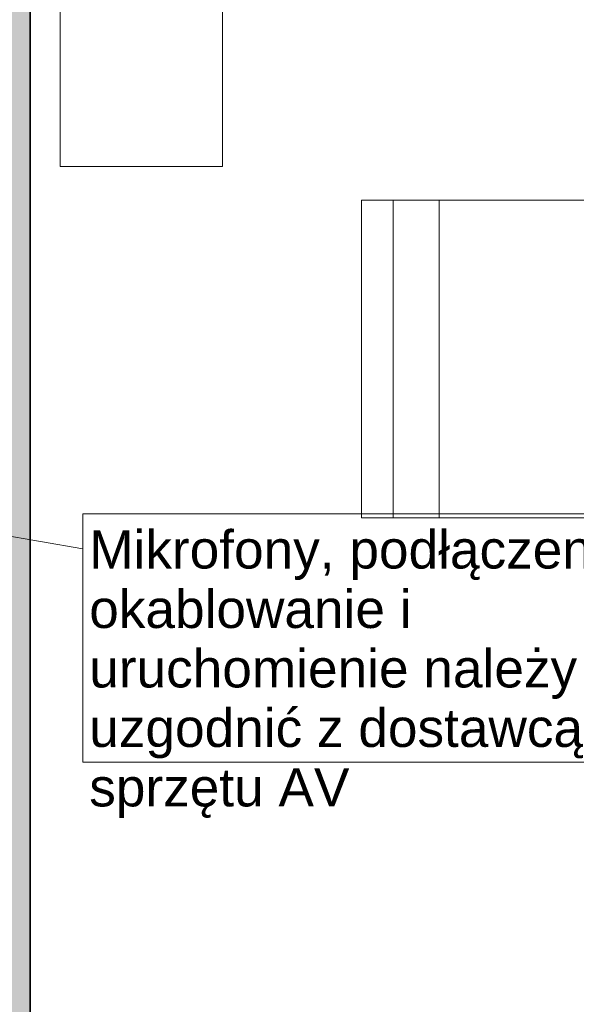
# Model space of a CAD drawing. Header units: centimetres. Extents: x -1109 to 217, y 2044 to 2913.
# Tile 26 of 36: x -385 to -306, y 2411 to 2551. Entities that reach past the tile are written whole.
import ezdxf

# ---------------------------------------------------------------- set-up
doc = ezdxf.new("R2010")
doc.units = ezdxf.units.CM
for name, color, linetype, lineweight in [('_Cienkie linie_', 7, 'Continuous', 18), ('Meble-1', 9, 'Continuous', 18), ('Notatki tekstowe', 130, 'Continuous', 9), ('Notatki tekstowe-1', 7, 'Continuous', 9), ('Wzór cięcia-1', 10, 'Continuous', 18), ('Ściany-1', 253, 'Continuous', 35)]:
    doc.layers.add(name, color=color, linetype=linetype, lineweight=lineweight)
doc.styles.add('Arial', font='arial.ttf', dxfattribs={"height": 5.4})

# ---------------------------------------------------------------- blocks, each defined once
blk = doc.blocks.new('Bimroom_Collection_Dining_Chair_2022 - Dining Chair-775751-Wytyczne elektryczne')
at = {"layer": 'Meble-1'}
for p, q in [((-22.5, -28), (-22.5, 28)), ((-22.5, 28), (22.5, 28)), ((22.5, 28), (22.5, -28)), ((-22.5, -17), (22.5, -17)), ((-22.5, -23.5), (22.5, -23.5)), ((22.5, -28), (-22.5, -28))]:
    blk.add_line(p, q, dxfattribs=at)

msp = doc.modelspace()

# ---------------------------------------------------------------- hatches: boundary and pattern name
at = {"layer": 'Wzór cięcia-1'}
msp.add_hatch(color=256, dxfattribs=at).paths.add_polyline_path([(-383.72, 2346.08), (-383.72, 2682.08), (-396.22, 2682.08), (-396.22, 2346.08)])

# ---------------------------------------------------------------- linework, layer by layer
at = {"layer": '_Cienkie linie_'}
for p, q in [((-379.44, 2602.86), (-379.44, 2529.86)), ((-356.44, 2529.86), (-356.44, 2602.86)), ((-379.44, 2529.86), (-356.44, 2529.86))]:
    msp.add_line(p, q, dxfattribs=at)
at = {"layer": 'Notatki tekstowe'}
msp.add_line((-522.65, 2500.9), (-376.23, 2475.66), dxfattribs=at)
at = {"layer": 'Notatki tekstowe', "flags": 128}
msp.add_lwpolyline([(-376.23, 2480.61), (-283.45, 2480.61), (-283.45, 2445.45), (-376.23, 2445.45)], close=True, dxfattribs=at)
at = {"layer": 'Ściany-1'}
msp.add_line((-383.72, 2346.08), (-383.72, 2682.08), dxfattribs=at)

# ---------------------------------------------------------------- block references
at = {"layer": 'Meble-1', "rotation": 270.0000000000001}
msp.add_blockref('Bimroom_Collection_Dining_Chair_2022 - Dining Chair-775751-Wytyczne elektryczne', (-308.72, 2502.58), dxfattribs=at)

# ---------------------------------------------------------------- texts
at = {"layer": 'Notatki tekstowe-1', "insert": (-375.33, 2478.28), "char_height": 5.4, "width": 91.08, "attachment_point": 1, "line_spacing_factor": 0.936439, "style": 'Arial'}
msp.add_mtext('\\pxt7.05556,14.11111,21.16667,28.22222,35.27778,42.33333,49.38889,56.44444,63.5,70.55556,77.61111,84.66667,91.72222,98.77778,105.83333,112.88889,119.94444,127,134.05556,141.11111,148.16667,155.22222,162.27778,169.33333,176.38889,183.44444,190.5,197.55556,204.61111,211.66667,218.72222,225.77778;{Mikrofony, podłączenie, okablowanie i uruchomienie należy uzgodnić z dostawcą sprzętu AV}', dxfattribs=at)

doc.saveas('drawing.dxf')
